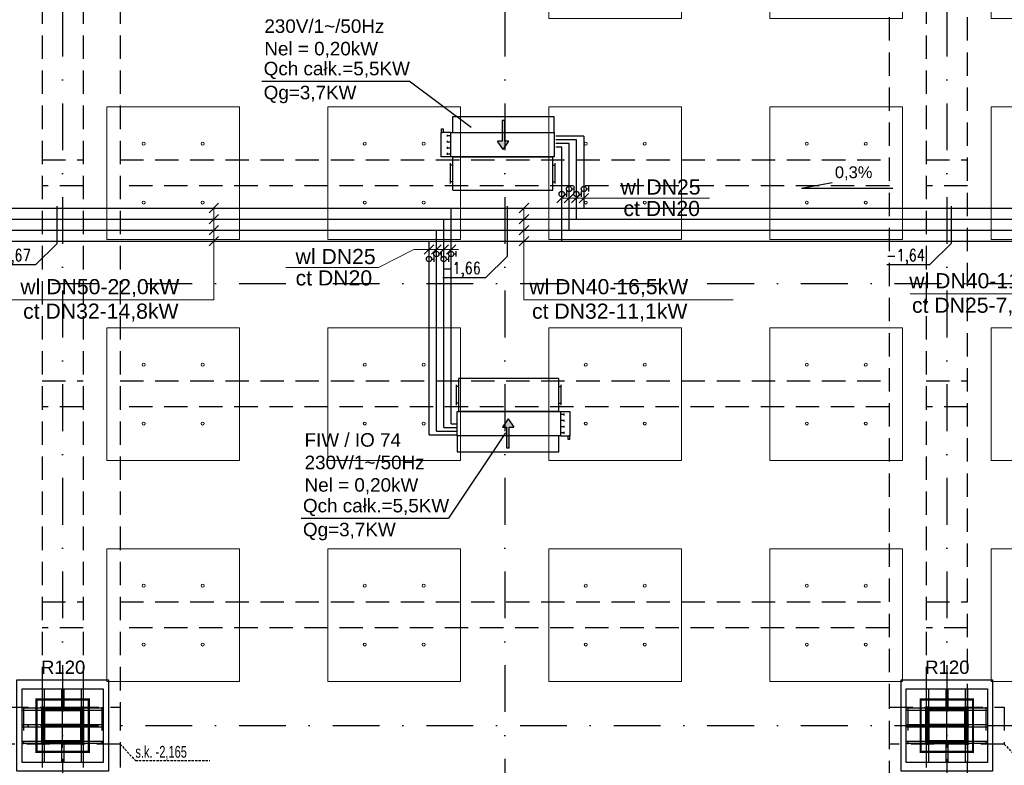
# Model space of a CAD drawing. Header units: centimetres. Extents: x -10702 to 24628, y -4437 to 19798.
# Tile 45 of 92: x 11002 to 12338, y 6146 to 7158. Entities that reach past the tile are written whole.
import ezdxf

# ---------------------------------------------------------------- set-up
doc = ezdxf.new("R2010")
doc.units = ezdxf.units.CM
for name, pattern in [('Kondygnacja  -0_5$0$HIDDEN', [9.525, 6.35, -3.175]), ('Kondygnacja  -0_5$0$HIDDEN2', [4.7625, 3.175, -1.5875]), ('Osie rzutów$0$DASHDOT2', [12.7, 6.35, -3.175, 0, -3.175])]:
    doc.linetypes.add(name, pattern=pattern)
for name, color, linetype in [('bgde_dodatki powykonawcze', 7, 'Continuous'), ('KJP_KK_OPISY MOCY klimakonwektorów', 7, 'Continuous'), ('Kondygnacja  -0_5$0$ARCH_INFO_ODPORNOŚĆ OGNIOWA', 8, 'Continuous'), ('Kondygnacja  -0_5$0$ARCH_KONSTR_POWYŻEJ RZUTU', 8, 'Kondygnacja  -0_5$0$HIDDEN'), ('Kondygnacja  -0_5$0$ARCH_KONSTR_POWYŻEJ RZUTU_IST', 8, 'Kondygnacja  -0_5$0$HIDDEN2'), ('Kondygnacja  -0_5$0$ARCH_KONSTRUKCJA_NIEWIDOCZNA', 8, 'Continuous'), ('Kondygnacja  -0_5$0$ARCH_OKŁADZINA', 8, 'Continuous'), ('Kondygnacja  -0_5$0$ARCH_SŁUPY', 8, 'Continuous'), ('Osie rzutów$0$ARCH_INFO_OSIE_IST', 8, 'Osie rzutów$0$DASHDOT2'), ('Osie rzutów$0$ARCH_INFO_OSIE_OPISY_IST', 8, 'Continuous')]:
    doc.layers.add(name, color=color, linetype=linetype)
for name, color, linetype, lineweight in [('bgde_opis ct 1', 7, 'Continuous', 20), ('bgde_rzędne wl ct', 7, 'Continuous', 25), ('bgde_urządzenia', 3, 'Continuous', 30), ('KJP_CT_kk_powrót', 30, '04_CT_KOMF_POW', 25), ('KJP_CT_kk_zasil', 30, '04_CT_KOMF_ZAS', 25), ('KJP_WL_kk zasil', 150, '04_WL_KOMF_ZAS', 25), ('KJP_WL_kk_powr', 150, '04_WL_KOMF_POW', 25), ('SU Lampy kwadratowe  -05$0$ARCH_SUFITY_PODWIESZANE', 8, 'Continuous', 9)]:
    doc.layers.add(name, color=color, linetype=linetype, lineweight=lineweight)
doc.styles.add('Arial', font='arial.ttf')
doc.styles.add('Kondygnacja  -0_5$0$Arial', font='arial.ttf')
doc.styles.add('Kondygnacja  -0_5$0$BIKTS', font='bikromsw.shx', dxfattribs={"width": 0.8})
doc.styles.add('st rom', font='Romans.shx', dxfattribs={"width": 0.8})
doc.linetypes.add('04_CT_KOMF_POW', pattern='A,100,-15,["CTKp",Standard,S=10,R=0,X=-10,Y=-5],-35', length=150)
doc.linetypes.add('04_CT_KOMF_ZAS', pattern='A,100,-15,["CTKz",Standard,S=10,R=0,X=-10,Y=-5],-35', length=150)
doc.linetypes.add('04_WL_KOMF_POW', pattern='A,100,-15,["WLKp",Standard,S=10,R=0,X=-10,Y=-5],-35', length=150)
doc.linetypes.add('04_WL_KOMF_ZAS', pattern='A,100,-15,["WLKz",Standard,S=10,R=0,X=-10,Y=-5],-35', length=150)
pattern_1 = [(45, (-1133.3117, -3177.9858), (-0.6735192, 0.6735192), [])]

# ---------------------------------------------------------------- blocks, each defined once
blk = doc.blocks.new('Osie rzutów')
at = {"layer": 'Osie rzutów$0$ARCH_INFO_OSIE_IST', "ltscale": 10}
for p, q in [((11060, 12510), (11060, 4623.26)), ((11660, 12510), (11660, 4623.26)), ((12260, 12510), (12260, 4623.26)), ((4436.04, 6800), (15156.54, 6800)), ((11060, 6170), (11060, 6230)), ((12260, 6170), (12260, 6230)), ((4436.04, 6200), (15156.54, 6200)), ((11090, 6200), (11030, 6200)), ((12290, 6200), (12230, 6200))]:
    blk.add_line(p, q, dxfattribs=at)
blk = doc.blocks.new('SU Lampy kwadratowe  -05$0$moduł sufitu')
at = {"layer": 'SU Lampy kwadratowe  -05$0$ARCH_SUFITY_PODWIESZANE'}
for points in [[(60, -60), (240, -60), (240, -240), (60, -240)], [(360, -60), (540, -60), (540, -240), (360, -240)], [(60, -360), (240, -360), (240, -540), (60, -540)], [(360, -360), (540, -360), (540, -540), (360, -540)]]:
    blk.add_lwpolyline(points, close=True, dxfattribs=at)
for centre in [(110, -110), (190, -110), (410, -110), (490, -110), (110, -190), (190, -190), (410, -190), (490, -190), (110, -410), (190, -410), (410, -410), (490, -410), (110, -490), (190, -490), (410, -490), (490, -490)]:
    blk.add_circle(centre, 2, dxfattribs=at)
blk = doc.blocks.new('SU Lampy kwadratowe  -05')
at = {"layer": 'SU Lampy kwadratowe  -05$0$ARCH_SUFITY_PODWIESZANE'}
for points in [[(11120, 7040), (11300, 7040), (11300, 6860), (11120, 6860)], [(11420, 7040), (11600, 7040), (11600, 6860), (11420, 6860)]]:
    blk.add_lwpolyline(points, close=True, dxfattribs=at)
for centre in [(11170, 6990), (11250, 6990), (11470, 6990), (11550, 6990), (11170, 6910), (11250, 6910), (11470, 6910), (11550, 6910)]:
    blk.add_circle(centre, 2, dxfattribs=at)
for p in [(11660, 7400), (12260, 7400), (11060, 6800), (11660, 6800), (12260, 6800)]:
    blk.add_blockref('SU Lampy kwadratowe  -05$0$moduł sufitu', p, dxfattribs=at)
blk = doc.blocks.new('Kondygnacja  -0_5$0$słup_kwadrat')
at = {"layer": 'Kondygnacja  -0_5$0$ARCH_SŁUPY', "lineweight": 40}
h = blk.add_hatch(dxfattribs=at)
h.set_pattern_fill('ANSI31', color=256, scale=0.3, style=0)
h.set_pattern_definition(pattern_1)
h.paths.add_polyline_path([(36, 34), (39, 34), (39, 84), (36, 84)])
h = blk.add_hatch(dxfattribs=at)
h.set_pattern_fill('ANSI31', color=256, scale=0.3, style=0)
h.set_pattern_definition(pattern_1)
h.paths.add_polyline_path([(89, 80), (89, 83), (39, 83), (39, 80)])
h = blk.add_hatch(dxfattribs=at)
h.set_pattern_fill('ANSI31', color=256, scale=0.3, style=0)
h.set_pattern_definition(pattern_1)
h.paths.add_polyline_path([(89, 34), (92, 34), (92, 84), (89, 84)])
h = blk.add_hatch(dxfattribs=at)
h.set_pattern_fill('ANSI31', color=256, scale=0.3, style=0)
h.set_pattern_definition(pattern_1)
h.paths.add_polyline_path([(89, 57.5), (89, 60.5), (39, 60.5), (39, 57.5)])
h = blk.add_hatch(dxfattribs=at)
h.set_pattern_fill('ANSI31', color=256, scale=0.3, style=0)
h.set_pattern_definition(pattern_1)
h.paths.add_polyline_path([(89, 35), (89, 38), (39, 38), (39, 35)])
at = {"layer": 'Kondygnacja  -0_5$0$ARCH_KONSTRUKCJA_NIEWIDOCZNA'}
blk.add_lwpolyline([(119, 109), (119, 9), (9, 9), (9, 109)], close=True, dxfattribs=at)
for points in [[(36, 109), (36, 84)], [(39, 109), (39, 84)], [(62.5, 109), (62.5, 83)], [(65.5, 109), (65.5, 83)], [(89, 109), (89, 84)], [(92, 109), (92, 84)], [(9, 83), (36, 83)], [(92, 83), (119, 83)], [(9, 80), (36, 80)], [(92, 80), (119, 80)], [(9, 60.5), (36, 60.5)], [(9, 57.5), (36, 57.5)], [(92, 60.5), (119, 60.5)], [(92, 57.5), (119, 57.5)], [(9, 38), (36, 38)], [(9, 35), (36, 35)], [(36, 34), (36, 9)], [(39, 34), (39, 9)], [(62.5, 35), (62.5, 9)], [(65.5, 35), (65.5, 9)], [(89, 34), (89, 9)], [(92, 38), (119, 38)], [(92, 35), (119, 35)], [(92, 34), (92, 9)]]:
    blk.add_lwpolyline(points, dxfattribs=at)
at = {"layer": 'Kondygnacja  -0_5$0$ARCH_OKŁADZINA'}
blk.add_lwpolyline([(2, 121), (126, 121), (126, -3), (2, -3)], close=True, dxfattribs=at)
at = {"layer": 'Kondygnacja  -0_5$0$ARCH_SŁUPY', "lineweight": 40}
for p, q in [((39, 60.5), (89, 60.5)), ((89, 57.5), (39, 57.5))]:
    blk.add_line(p, q, dxfattribs=at)
at = {"layer": 'Kondygnacja  -0_5$0$ARCH_SŁUPY', "lineweight": 50, "const_width": 3}
blk.add_lwpolyline([(28.5, 94.5), (99.5, 94.5), (99.5, 23.5), (28.5, 23.5)], close=True, dxfattribs=at)
at = {"layer": 'Kondygnacja  -0_5$0$ARCH_SŁUPY', "lineweight": 40}
for points in [[(36, 84), (39, 84), (39, 34), (36, 34)], [(89, 84), (92, 84), (92, 34), (89, 34)]]:
    blk.add_lwpolyline(points, close=True, dxfattribs=at)
for points in [[(89, 83), (39, 83)], [(39, 80), (89, 80)], [(89, 38), (39, 38)], [(39, 35), (89, 35)]]:
    blk.add_lwpolyline(points, dxfattribs=at)
blk = doc.blocks.new('Kondygnacja  -0_5$0$konstrukcja istniejąca -0.5')
at = {"layer": 'Kondygnacja  -0_5$0$ARCH_KONSTR_POWYŻEJ RZUTU_IST', "ltscale": 10}
for points in [[(11032, 7375), (11032, 6225)], [(11088, 7375), (11088, 6225)], [(11138, 7375), (11138, 6225)], [(12182, 6225), (12182, 7375)], [(12232, 7375), (12232, 6225)], [(12288, 6225), (12288, 7375)], [(11032, 6967.9), (11088, 6967.9)], [(11138, 6967.9), (12182, 6967.9)], [(12232, 6967.9), (12288, 6967.9)], [(11088, 6932.9), (11032, 6932.9)], [(12182, 6932.9), (11138, 6932.9)], [(12288, 6932.9), (12232, 6932.9)], [(11032, 6667.9), (11088, 6667.9)], [(11138, 6667.9), (12182, 6667.9)], [(12232, 6667.9), (12288, 6667.9)], [(11088, 6632.9), (11032, 6632.9)], [(12182, 6632.9), (11138, 6632.9)], [(12288, 6632.9), (12232, 6632.9)], [(11032, 6367.9), (11088, 6367.9)], [(11138, 6367.9), (12182, 6367.9)], [(12232, 6367.9), (12288, 6367.9)], [(11088, 6332.9), (11032, 6332.9)], [(12182, 6332.9), (11138, 6332.9)], [(12288, 6332.9), (12232, 6332.9)], [(11138, 6175), (10982, 6175), (10982, 6225), (11138, 6225), (11138, 6175)], [(12338, 6175), (12182, 6175), (12182, 6225), (12338, 6225), (12338, 6175)], [(11032, 6175), (11032, 5025)], [(11088, 6175), (11088, 5025)], [(11138, 6175), (11138, 5025)], [(12182, 5025), (12182, 6175)], [(12232, 6175), (12232, 5025)], [(12288, 5025), (12288, 6175)]]:
    blk.add_lwpolyline(points, dxfattribs=at)
at = {"layer": 'Kondygnacja  -0_5$0$ARCH_KONSTR_POWYŻEJ RZUTU_IST', "ltscale": 10, "elevation": 0}
for points in [[(11007, 6225), (11007, 6175)], [(11113, 6225), (11113, 6175)], [(12207, 6225), (12207, 6175)], [(12313, 6225), (12313, 6175)]]:
    blk.add_lwpolyline(points, dxfattribs=at)
at = {"layer": 'Kondygnacja  -0_5$0$ARCH_KONSTR_POWYŻEJ RZUTU_IST'}
for points in [[(11138, 6175), (11158.7, 6152.5), (11259.8, 6152.5)], [(12338, 6175), (12358.7, 6152.5), (12459.8, 6152.5)]]:
    blk.add_lwpolyline(points, dxfattribs=at)
at = {"layer": 'Kondygnacja  -0_5$0$ARCH_KONSTR_POWYŻEJ RZUTU_IST', "style": 'Kondygnacja  -0_5$0$BIKTS', "width": 0.7}
blk.add_text('s.k. -2,165', height=16, dxfattribs=at).set_placement((11158.7, 6156.5))

msp = doc.modelspace()

# ---------------------------------------------------------------- hatches: boundary and pattern name
at = {"layer": 'bgde_urządzenia'}
h = msp.add_hatch(color=256, dxfattribs=at)
h.paths.add_polyline_path([(11656.482, 7005.111), (11659.482, 7005.111), (11659.482, 6993.445), (11665.672, 6993.445), (11657.982, 6982.018), (11650.292, 6993.445), (11656.482, 6993.445)])
h.paths.add_polyline_path([(11656.482, 7021.779), (11659.482, 7021.779), (11659.482, 7005.111), (11656.482, 7005.111)])
h = msp.add_hatch(color=256, dxfattribs=at)
h.paths.add_polyline_path([(11665.965, 6593.417), (11662.965, 6593.417), (11662.965, 6605.083), (11656.775, 6605.083), (11664.465, 6616.511), (11672.155, 6605.083), (11665.965, 6605.083)])
h.paths.add_polyline_path([(11665.965, 6576.75), (11662.965, 6576.75), (11662.965, 6593.417), (11665.965, 6593.417)])

# ---------------------------------------------------------------- linework, layer by layer
at = {"layer": 'bgde_dodatki powykonawcze'}
for p, q in [((11744.309, 6917.914), (11744.309, 6925.232)), ((11750.869, 6928.564), (11754.301, 6928.564)), ((11754.301, 6924.905), (11754.301, 6932.223)), ((11764.309, 6917.937), (11764.309, 6925.255)), ((11770.869, 6928.586), (11774.301, 6928.586)), ((11774.301, 6924.927), (11774.301, 6932.245)), ((11740.877, 6921.573), (11744.309, 6921.573)), ((11760.877, 6921.596), (11764.309, 6921.596)), ((11574.245, 6836.692), (11574.245, 6844.009)), ((11594.245, 6836.714), (11594.245, 6844.032)), ((11560.821, 6833.36), (11564.253, 6833.36)), ((11564.253, 6829.701), (11564.253, 6837.019)), ((11570.813, 6840.35), (11574.245, 6840.35)), ((11580.821, 6833.383), (11584.253, 6833.383)), ((11584.253, 6829.724), (11584.253, 6837.042)), ((11590.813, 6840.373), (11594.245, 6840.373))]:
    msp.add_line(p, q, dxfattribs=at)
for centre in [(11737.277, 6921.573), (11747.269, 6928.564), (11757.277, 6921.596), (11767.269, 6928.586), (11567.213, 6840.35), (11587.213, 6840.373), (11557.221, 6833.36), (11577.221, 6833.383)]:
    msp.add_circle(centre, 3.6, dxfattribs=at)
at = {"layer": 'bgde_opis ct 1'}
for p, q in [((11743.713, 6922.548), (11730.825, 6909.66)), ((11753.713, 6922.548), (11740.825, 6909.66)), ((11763.713, 6922.548), (11750.825, 6909.66)), ((11773.69, 6922.548), (11760.802, 6909.66)), ((11271.597, 6909.059), (11258.709, 6896.172)), ((11692.519, 6909.059), (11679.631, 6896.172)), ((11937.849, 6916.104), (11737.269, 6916.104)), ((11265.153, 6778.113), (11265.153, 6902.616)), ((11686.075, 6778.113), (11686.075, 6902.616)), ((11271.597, 6894.059), (11258.709, 6881.172)), ((11692.519, 6894.059), (11679.631, 6881.172)), ((11271.597, 6879.059), (11258.709, 6866.172)), ((11692.519, 6879.059), (11679.631, 6866.172)), ((11271.597, 6864.059), (11258.709, 6851.172)), ((11692.519, 6864.059), (11679.631, 6851.172)), ((11488.845, 6821.801), (11536.428, 6846.465)), ((11536.428, 6846.465), (11597.418, 6846.465)), ((11563.657, 6852.909), (11550.769, 6840.021)), ((11573.657, 6852.909), (11560.769, 6840.021)), ((11583.657, 6852.909), (11570.769, 6840.021)), ((11593.657, 6852.909), (11580.769, 6840.021)), ((11363.019, 6821.801), (11488.845, 6821.801)), ((11265.153, 6778.113), (10984.768, 6778.112)), ((11969.86, 6778.113), (11686.075, 6778.113)), ((12433.54, 6786.16), (12210.434, 6786.16))]:
    msp.add_line(p, q, dxfattribs=at)
at = {"layer": 'bgde_rzędne wl ct'}
for p, q in [((12062.571, 6929.44), (12104.558, 6937.345)), ((12062.571, 6929.44), (12186.561, 6929.44)), ((11052.712, 6854.447), (11052.712, 6905.415)), ((11663.744, 6837.507), (11663.744, 6905.415)), ((12266.384, 6854.983), (12266.384, 6905.415)), ((11022.984, 6825.359), (11052.712, 6854.447)), ((12236.656, 6825.359), (12266.384, 6854.983)), ((11634.017, 6807.883), (11663.744, 6837.507)), ((11022.984, 6825.359), (10965.115, 6825.359)), ((12236.656, 6825.359), (12178.787, 6825.359)), ((11634.017, 6807.883), (11576.147, 6807.883))]:
    msp.add_line(p, q, dxfattribs=at)
at = {"layer": 'bgde_urządzenia'}
for p, q in [((11589.082, 7026.611), (11589.082, 7005.111)), ((11726.882, 7026.611), (11589.082, 7026.611)), ((11656.482, 7021.779), (11656.482, 6993.445)), ((11656.482, 7021.779), (11659.482, 7021.779)), ((11659.482, 7021.779), (11659.482, 6993.445)), ((11726.882, 7005.111), (11726.882, 7026.611)), ((11586.882, 7005.111), (11573.882, 7005.111)), ((11573.882, 6972.111), (11573.882, 7005.111)), ((11573.882, 7005.111), (11575.382, 7005.111)), ((11574.382, 7005.111), (11574.382, 7010.111)), ((11574.382, 7010.111), (11576.382, 7010.111)), ((11576.382, 7010.111), (11576.382, 7005.111)), ((11586.882, 6972.111), (11586.882, 7005.111)), ((11586.882, 7005.111), (11589.082, 7005.111)), ((11589.082, 7005.111), (11726.882, 7005.111)), ((11726.882, 7005.111), (11726.882, 6972.111)), ((11581.682, 7002.236), (11581.682, 6999.736)), ((11581.682, 7000.986), (11586.882, 7000.986)), ((11581.682, 6993.986), (11581.682, 6991.486)), ((11581.682, 6992.736), (11586.882, 6992.736)), ((11657.982, 6982.018), (11650.292, 6993.445)), ((11656.482, 6993.445), (11650.292, 6993.445)), ((11657.982, 6982.018), (11665.672, 6993.445)), ((11665.672, 6993.445), (11659.482, 6993.445)), ((11581.682, 6985.736), (11581.682, 6983.236)), ((11581.682, 6984.486), (11586.882, 6984.486)), ((11581.682, 6977.486), (11581.682, 6974.986)), ((11581.682, 6976.236), (11586.882, 6976.236)), ((11586.882, 6972.111), (11573.882, 6972.111)), ((11586.382, 6935.861), (11586.382, 6963.361)), ((11726.882, 6972.111), (11586.882, 6972.111)), ((11589.382, 6927.111), (11589.382, 6972.111)), ((11589.382, 6972.111), (11725.382, 6972.111)), ((11725.382, 6927.111), (11725.382, 6972.111)), ((11728.382, 6935.861), (11728.382, 6963.361)), ((11589.382, 6960.861), (11586.382, 6960.861)), ((11725.382, 6960.861), (11728.382, 6960.861)), ((11589.382, 6938.361), (11586.382, 6938.361)), ((11725.382, 6938.361), (11728.382, 6938.361)), ((11589.382, 6927.111), (11725.382, 6927.111)), ((11597.065, 6671.417), (11597.065, 6626.417)), ((11733.065, 6671.417), (11597.065, 6671.417)), ((11733.065, 6671.417), (11733.065, 6626.417)), ((11594.065, 6662.667), (11594.065, 6635.167)), ((11597.065, 6660.167), (11594.065, 6660.167)), ((11733.065, 6660.167), (11736.065, 6660.167)), ((11736.065, 6662.667), (11736.065, 6635.167)), ((11597.065, 6637.667), (11594.065, 6637.667)), ((11733.065, 6637.667), (11736.065, 6637.667)), ((11595.565, 6593.417), (11595.565, 6626.417)), ((11595.565, 6626.417), (11735.565, 6626.417)), ((11733.065, 6626.417), (11597.065, 6626.417)), ((11664.465, 6616.511), (11656.775, 6605.083)), ((11664.465, 6616.511), (11672.155, 6605.083)), ((11735.565, 6626.417), (11735.565, 6593.417)), ((11735.565, 6626.417), (11748.565, 6626.417)), ((11740.765, 6622.292), (11735.565, 6622.292)), ((11740.765, 6621.042), (11740.765, 6623.542)), ((11740.765, 6612.792), (11740.765, 6615.292)), ((11748.565, 6626.417), (11748.565, 6593.417)), ((11656.775, 6605.083), (11662.965, 6605.083)), ((11662.965, 6576.75), (11662.965, 6605.083)), ((11665.965, 6576.75), (11665.965, 6605.083)), ((11665.965, 6605.083), (11672.155, 6605.083)), ((11740.765, 6614.042), (11735.565, 6614.042)), ((11740.765, 6605.792), (11735.565, 6605.792)), ((11740.765, 6604.542), (11740.765, 6607.042)), ((11733.365, 6593.417), (11595.565, 6593.417)), ((11595.565, 6593.417), (11595.565, 6571.917)), ((11733.365, 6571.917), (11733.365, 6593.417)), ((11735.565, 6593.417), (11733.365, 6593.417)), ((11740.765, 6597.542), (11735.565, 6597.542)), ((11735.565, 6593.417), (11748.565, 6593.417)), ((11740.765, 6596.292), (11740.765, 6598.792)), ((11746.065, 6588.417), (11746.065, 6593.417)), ((11748.065, 6588.417), (11746.065, 6588.417)), ((11748.565, 6593.417), (11747.065, 6593.417)), ((11748.065, 6593.417), (11748.065, 6588.417)), ((11665.965, 6576.75), (11662.965, 6576.75)), ((11595.565, 6571.917), (11733.365, 6571.917))]:
    msp.add_line(p, q, dxfattribs=at)
at = {"layer": 'KJP_CT_kk_powrót'}
for p, q in [((11757.269, 6995.284), (11729.449, 6995.284)), ((11757.269, 6887.616), (11757.269, 6995.284)), ((10091.822, 6887.616), (12952.627, 6887.616)), ((11577.213, 6604.917), (11577.213, 6887.616)), ((11577.213, 6604.917), (11595.565, 6604.917))]:
    msp.add_line(p, q, dxfattribs=at)
at = {"layer": 'KJP_CT_kk_zasil'}
for p, q in [((11767.269, 7000.284), (11729.449, 7000.284)), ((11767.269, 7000.284), (11767.269, 6902.616)), ((10091.822, 6902.616), (12962.627, 6902.616)), ((11587.213, 6609.917), (11587.213, 6902.616)), ((11587.213, 6609.917), (11595.565, 6609.917))]:
    msp.add_line(p, q, dxfattribs=at)
at = {"layer": 'KJP_KK_OPISY MOCY klimakonwektorów'}
for p, q in [((11330.42, 7074.877), (11530.307, 7074.877)), ((11614.627, 7011.829), (11530.307, 7074.877)), ((11660.94, 6597.711), (11583.621, 6481.58)), ((11383.733, 6481.58), (11583.621, 6481.58))]:
    msp.add_line(p, q, dxfattribs=at)
at = {"layer": 'KJP_WL_kk zasil'}
for p, q in [((11747.269, 6990.284), (11729.449, 6990.284)), ((11747.269, 6872.616), (11747.269, 6990.284)), ((10091.822, 6872.616), (12942.627, 6872.616)), ((11567.213, 6599.917), (11567.213, 6872.404)), ((11567.213, 6599.917), (11595.565, 6599.917))]:
    msp.add_line(p, q, dxfattribs=at)
at = {"layer": 'KJP_WL_kk_powr'}
for p, q in [((11737.269, 6985.284), (11729.449, 6985.284)), ((11737.269, 6857.616), (11737.269, 6985.284)), ((10091.822, 6857.616), (12932.627, 6857.616)), ((11557.213, 6594.917), (11557.213, 6857.616)), ((11557.213, 6594.917), (11595.565, 6594.917))]:
    msp.add_line(p, q, dxfattribs=at)

# ---------------------------------------------------------------- block references
at = {"layer": 'Kondygnacja  -0_5$0$ARCH_KONSTR_POWYŻEJ RZUTU'}
msp.add_blockref('Kondygnacja  -0_5$0$konstrukcja istniejąca -0.5', (0, 0), dxfattribs=at)
at = {"layer": 'Kondygnacja  -0_5$0$ARCH_SŁUPY'}
for p in [(10996, 6141), (12196, 6141)]:
    msp.add_blockref('Kondygnacja  -0_5$0$słup_kwadrat', p, dxfattribs=at)
at = {"layer": 'Osie rzutów$0$ARCH_INFO_OSIE_OPISY_IST'}
msp.add_blockref('Osie rzutów', (0, 0), dxfattribs=at)
at = {"layer": 'SU Lampy kwadratowe  -05$0$ARCH_SUFITY_PODWIESZANE'}
msp.add_blockref('SU Lampy kwadratowe  -05', (0, 0), dxfattribs=at)

# ---------------------------------------------------------------- texts
at = {"layer": 'bgde_opis ct 1', "color": 2, "style": 'Arial'}
for s, height, p in [('wl DN25', 20.583, (11817.131, 6920.925, 4091.218)), ('ct DN20', 20.583, (11821.104, 6891.813, 4091.218)), ('wl DN40-11,0kW', 20.58297, (12209.016, 6793.681, -23509.109)), ('wl DN50-22,0kW', 20.58297, (11002.633, 6785.633, -23509.109)), ('wl DN40-16,5kW', 20.58297, (11693.316, 6785.634, -23509.109)), ('ct DN25-7,4kW', 20.58297, (12212.734, 6760.438, -23509.109)), ('ct DN32-14,8kW', 20.58297, (11006.352, 6752.39, -23509.109)), ('ct DN32-11,1kW', 20.58297, (11697.034, 6752.39, -23509.109))]:
    msp.add_text(s, height=height, dxfattribs=at).set_placement(p)
for s, p in [('wl DN25', (11376.147, 6826.622, 1634.188)), ('ct DN20', (11376.147, 6797.51, 1634.188))]:
    msp.add_text(s, height=20.583, rotation=360, dxfattribs=at).set_placement(p)
at = {"layer": 'bgde_rzędne wl ct', "char_height": 16, "attachment_point": 1}
for s, insert, width, style in [('0,3%', (12108.083, 6959.251, 3032.55), 531.5734, 'Arial'), ('-1,67', (10963.848, 6846.613, 364.378), 70.70316, 'st rom'), ('-1,64', (12177.519, 6846.613, 364.378), 70.70316, 'st rom'), ('-1,66', (11574.88, 6829.137, 364.378), 70.70316, 'st rom')]:
    msp.add_mtext(s, dxfattribs=dict(at, insert=insert, width=width, style=style))
at = {"layer": 'KJP_KK_OPISY MOCY klimakonwektorów', "char_height": 18.326, "width": 421.7149, "attachment_point": 1, "style": 'Arial'}
for s, insert in [('FIW / IO 74\\P230V/1~/50Hz\\PNel = 0,20kW', (11333.726, 7189.315, 2308.732)), ('Qch całk.=5,5KW', (11332.807, 7101.159, 2308.732)), ('Qg=3,7KW', (11332.807, 7068.68, 2308.732)), ('FIW / IO 74\\P230V/1~/50Hz\\PNel = 0,20kW', (11388.32, 6597.036, 2308.732)), ('Qch całk.=5,5KW', (11386.121, 6507.862, 2308.732)), ('Qg=3,7KW', (11386.121, 6475.383, 2308.732))]:
    msp.add_mtext(s, dxfattribs=dict(at, insert=insert))
at = {"layer": 'Kondygnacja  -0_5$0$ARCH_INFO_ODPORNOŚĆ OGNIOWA', "char_height": 18, "width": 53.33252, "attachment_point": 5, "style": 'Kondygnacja  -0_5$0$Arial'}
for insert in [(11060.71, 6294.184), (12260.71, 6294.184)]:
    msp.add_mtext('\\PR120', dxfattribs=dict(at, insert=insert))

doc.saveas('drawing.dxf')
